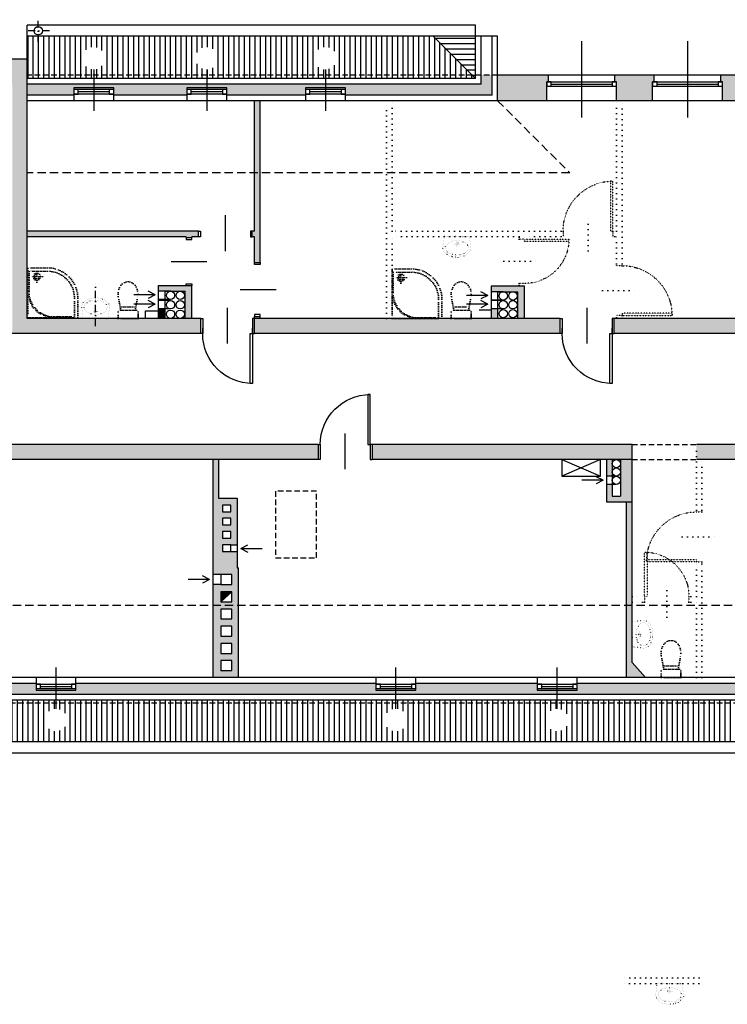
# Model space of a CAD drawing. Header units: millimetres. Extents: x 215282 to 249074, y 9058 to 27069.
# Tile 2 of 51: x 216612 to 217888, y 23938 to 25713. Entities that reach past the tile are written whole.
import ezdxf

# ---------------------------------------------------------------- set-up
doc = ezdxf.new("R2010")
doc.units = ezdxf.units.MM
for name, pattern in [('DASHDOT', [25.4, 12.7, -6.35, 0, -6.35]), ('DASHED', [0.75, 0.5, -0.25]), ('KROPKA2', [3.175, 0, -3.175])]:
    doc.linetypes.add(name, pattern=pattern)
for name, color, linetype in [('A_inwentaryzacja', 8, 'Continuous'), ('A_INWENTARYZACJA_KRESKI', 9, 'Continuous'), ('A_WYBURZENIA', 30, 'KROPKA2')]:
    doc.layers.add(name, color=color, linetype=linetype)

# ---------------------------------------------------------------- blocks, each defined once
blk = doc.blocks.new('*U8')
for p, q in [((0, 0), (0, 100)), ((900, 0), (900, 100))]:
    blk.add_line(p, q)
blk.add_lwpolyline([(0, 0), (0, -900), (43.75, -900), (43.75, 0)], close=True)
blk.add_arc((0, 0), 900, 270, 0)
blk = doc.blocks.new('*U10')
for p, q in [((0, 0), (0, -100)), ((-800, 0), (-800, -100))]:
    blk.add_line(p, q)
blk.add_lwpolyline([(0, 0), (0, 800), (-43.75, 800), (-43.75, 0)], close=True)
blk.add_arc((0, 0), 800, 90, 180)
blk = doc.blocks.new('WC')
for p, q in [((18, 0), (-18, 0)), ((-18, 0), (-18, -12)), ((18, 0), (18, -12)), ((18, -12), (18, 0)), ((-13, -15), (-17.7, -40.2)), ((15, -15), (-15, -15)), ((13, -15), (17.7, -40.3)), ((-14.3, -21.3), (14.1, -21.3))]:
    blk.add_line(p, q)
for points in [[(-17.7, -40.2, 0.033868), (-18, -44.1, 0.078837), (-16.5, -53.1, 0.088067), (-12.7, -60.3, 0.105301), (-6.6, -65.4, 0.121868), (0, -67)], [(0, -67, 0.121868), (6.6, -65.4, 0.105301), (12.7, -60.3, 0.088067), (16.5, -53.1, 0.078837), (18, -44.1, 0.032912), (17.7, -40.3, 0.032912)]]:
    blk.add_lwpolyline(points, format="xyb")
for centre, start, end in [((-15, -12), 180, 270), ((15, -12), 270, 0)]:
    blk.add_arc(centre, 3, start, end)
blk = doc.blocks.new('UMYW1')
for p, q in [((-30.2, -24.4), (-27, 0)), ((0, 0), (-27, 0)), ((27, 0), (-27, 0)), ((0, 0), (27, 0)), ((30.1, -24.4), (27, 0)), ((-5.7, -16.5), (5.7, -16.5)), ((0, -10.8), (0, -22.2))]:
    blk.add_line(p, q)
blk.add_lwpolyline([(0, -40, 0.063362), (10, -38.7, 0.076422), (17.6, -35.4, 0.107134), (23.3, -29.9, 0.147477), (24.9, -24.4, 0.147477), (23.3, -18.9, 0.107134), (17.6, -13.4, 0.076422), (10, -10.1, 0.063362), (0, -8.8, 0.063362), (-10, -10.1, 0.076422), (-17.7, -13.4, 0.107134), (-23.3, -18.9, 0.147477), (-25, -24.4, 0.147477), (-23.3, -29.9, 0.107134), (-17.7, -35.4, 0.076422), (-10, -38.7, 0.063362)], format="xyb", close=True)
for points in [[(-30.2, -24.4, 0.137171), (-28.1, -31.8, 0.107011), (-21.3, -39, 0.081043), (-12, -43.3, 0.069017), (0, -45, 0.069017)], [(0, -45, 0.069017), (12, -43.3, 0.081043), (21.3, -39, 0.107011), (28.1, -31.8, 0.137171), (30.1, -24.4, 0.137171)]]:
    blk.add_lwpolyline(points, format="xyb")
blk.add_circle((0, -16.5), 3.39)
blk = doc.blocks.new('strzałka')
for q in [(-41.8, -15.4), (-15.7, -8.9), (-15.7, -21.9)]:
    blk.add_line((-3, -15.4), q)
blk = doc.blocks.new('*U7')
for p, q in [((0, 0), (0, -100)), ((900, 0), (900, -100))]:
    blk.add_line(p, q)
blk.add_lwpolyline([(0, 0), (0, 900), (43.75, 900), (43.75, 0)], close=True)
blk.add_arc((0, 0), 900, 0, 90)
blk = doc.blocks.new('*U15')
for p, q in [((0, 0), (0, 100)), ((900, 0), (900, 100))]:
    blk.add_line(p, q)
blk.add_lwpolyline([(0, 0), (0, -900), (43.75, -900), (43.75, 0)], close=True)
blk.add_arc((0, 0), 900, 270, 0)
blk = doc.blocks.new('brodzik_nar_1')
for p, q in [((82, -2), (41, -2)), ((63, -16), (83, -16)), ((73, -26), (73, -6)), ((83, -35), (83, -3)), ((1, -42), (1, -83)), ((2, -84), (34, -84))]:
    blk.add_line(p, q)
blk.add_lwpolyline([(88, 0), (0, 0, 0.414214), (-1, -1), (-1, -89, 0.414214), (0, -90), (34, -90, 0.414214), (89, -35), (89, -1, 0.414214)], format="xyb", close=True)
for radius in [6.5, 4.5]:
    blk.add_circle((73, -16), radius)
for centre, radius, start, end in [((41, -42), 40, 90, 180), ((46.6, -47.6), 46, 97.0277, 172.9723), ((82, -3), 1, 0, 90), ((34, -35), 49, 270, 0), ((2, -83), 1, 180, 270)]:
    blk.add_arc(centre, radius, start, end)
blk = doc.blocks.new('*U16')
for p, q in [((0, 0), (0, -100)), ((900, 0), (900, -100))]:
    blk.add_line(p, q)
blk.add_lwpolyline([(0, 0), (0, 900), (43.75, 900), (43.75, 0)], close=True)
blk.add_arc((0, 0), 900, 0, 90)

msp = doc.modelspace()

# ---------------------------------------------------------------- hatches: boundary and pattern name
at = {"layer": 'A_inwentaryzacja', "ltscale": 3}
h = msp.add_hatch(dxfattribs=at)
h.set_pattern_fill('ANSI31', color=256, scale=3, angle=45)
h.paths.add_polyline_path([(217183.8, 25643.4, -0.4142136), (217163.52, 25623.12), (217163.52, 25612.87), (217428.02, 25612.87), (217358.02, 25682.87), (216625.52, 25682.87), (216625.52, 25612.87), (216745.52, 25612.87), (216745.52, 25623.12, -0.4142136), (216725.23, 25643.4, -1), (216765.8, 25643.4, -0.4142136), (216745.52, 25623.12), (216745.52, 25612.87), (216949.52, 25612.87), (216949.52, 25623.12, -0.4142136), (216929.23, 25643.4, -1), (216969.8, 25643.4, -0.4142136), (216949.52, 25623.12), (216949.52, 25612.87), (217163.52, 25612.87), (217163.52, 25623.12, -0.4142136), (217143.23, 25643.4, -1)])
h.paths.add_polyline_path([(217163.52, 25612.87), (216949.52, 25612.87), (216949.52, 25606.87), (217163.52, 25606.87)])
h.paths.add_polyline_path([(216949.52, 25612.87), (216745.52, 25612.87), (216745.52, 25606.87), (216949.52, 25606.87)])
h.paths.add_polyline_path([(217428.02, 25612.87), (217163.52, 25612.87), (217163.52, 25606.87), (217434.02, 25606.87)])
h.paths.add_polyline_path([(216745.52, 25612.87), (216625.52, 25612.87), (216625.52, 25606.87), (216745.52, 25606.87)])
h = msp.add_hatch(dxfattribs=at)
h.set_pattern_fill('ANSI31', color=256, scale=3, angle=135)
h.paths.add_polyline_path([(217434.02, 25682.87), (217358.02, 25682.87), (217428.02, 25612.87), (217434.02, 25612.87)])
h.paths.add_polyline_path([(217434.02, 25612.87), (217428.02, 25612.87), (217434.02, 25606.87)])
h = msp.add_hatch(color=256, dxfattribs=at)
h.dxf.hatch_style = 1
h.paths.add_polyline_path([(216994.52, 24681.37), (216974.52, 24681.37), (216974.52, 24663.37)])
h = msp.add_hatch(dxfattribs=at)
h.set_pattern_fill('ANSI31', color=256, scale=3, angle=45)
h.paths.add_polyline_path([(215757.23, 24450.34, -0.4142136), (215777.52, 24470.62), (215777.52, 24480.87), (215570.52, 24480.87), (215570.52, 24470.62, -0.4142136), (215590.8, 24450.34, -1), (215550.23, 24450.34, -0.4142136), (215570.52, 24470.62), (215570.52, 24480.87), (215371.52, 24480.87), (215301.52, 24410.87), (218393.52, 24410.87), (218463.52, 24480.87), (218184.52, 24480.87), (218184.52, 24470.62, -0.4142136), (218204.8, 24450.34, -1), (218164.23, 24450.34, -0.4142136), (218184.52, 24470.62), (218184.52, 24480.87), (217986.52, 24480.87), (217986.52, 24470.62, -0.4142136), (218006.8, 24450.34, -1), (217966.23, 24450.34, -0.4142136), (217986.52, 24470.62), (217986.52, 24480.87), (217581.52, 24480.87), (217581.52, 24470.62, -0.4142136), (217601.8, 24450.34, -1), (217561.23, 24450.34, -0.4142136), (217581.52, 24470.62), (217581.52, 24480.87), (217290.52, 24480.87), (217290.52, 24470.62, -0.4142136), (217310.8, 24450.34, -1), (217270.23, 24450.34, -0.4142136), (217290.52, 24470.62), (217290.52, 24480.87), (216677.52, 24480.87), (216677.52, 24470.62, -0.4142136), (216697.8, 24450.34, -1), (216657.23, 24450.34, -0.4142136), (216677.52, 24470.62), (216677.52, 24480.87), (216377.52, 24480.87), (216377.52, 24470.62, -0.4142136), (216397.8, 24450.34, -1), (216357.23, 24450.34, -0.4142136), (216377.52, 24470.62), (216377.52, 24480.87), (216079.52, 24480.87), (216079.52, 24470.62, -0.4142136), (216099.8, 24450.34, -1), (216059.23, 24450.34, -0.4142136), (216079.52, 24470.62), (216079.52, 24480.87), (215777.52, 24480.87), (215777.52, 24470.62, -0.4142136), (215797.8, 24450.34, -1)])
h.paths.add_polyline_path([(215570.52, 24486.87), (215377.52, 24486.87), (215371.52, 24480.87), (215570.52, 24480.87)])
h.paths.add_polyline_path([(215777.52, 24486.87), (215570.52, 24486.87), (215570.52, 24480.87), (215777.52, 24480.87)])
h.paths.add_polyline_path([(216079.52, 24486.87), (215777.52, 24486.87), (215777.52, 24480.87), (216079.52, 24480.87)])
h.paths.add_polyline_path([(216377.52, 24486.87), (216079.52, 24486.87), (216079.52, 24480.87), (216377.52, 24480.87)])
h.paths.add_polyline_path([(216677.52, 24486.87), (216377.52, 24486.87), (216377.52, 24480.87), (216677.52, 24480.87)])
h.paths.add_polyline_path([(217290.52, 24486.87), (216677.52, 24486.87), (216677.52, 24480.87), (217290.52, 24480.87)])
h.paths.add_polyline_path([(217581.52, 24486.87), (217290.52, 24486.87), (217290.52, 24480.87), (217581.52, 24480.87)])
h.paths.add_polyline_path([(217986.52, 24486.87), (217581.52, 24486.87), (217581.52, 24480.87), (217986.52, 24480.87)])
h.paths.add_polyline_path([(218184.52, 24486.87), (217986.52, 24486.87), (217986.52, 24480.87), (218184.52, 24480.87)])
h.paths.add_polyline_path([(218469.52, 24486.87), (218184.52, 24486.87), (218184.52, 24480.87), (218463.52, 24480.87)])
at = {"layer": 'A_INWENTARYZACJA_KRESKI', "ltscale": 3}
h = msp.add_hatch(color=256, dxfattribs=at)
h.dxf.hatch_style = 1
h.paths.add_polyline_path([(216938.52, 25173.87), (216874.52, 25173.87), (216625.52, 25173.87), (216625.52, 25641.87), (216519.02, 25641.87), (216519.02, 25629.87), (216522.02, 25629.87), (216522.02, 25621.87), (216522.02, 25595.87), (216598.52, 25595.87), (216598.52, 25146.87), (216938.52, 25146.87)])
h = msp.add_hatch(color=256, dxfattribs=at)
h.dxf.hatch_style = 1
h.paths.add_polyline_path([(216745.52, 25596.87), (216625.52, 25596.87), (216625.52, 25576.87), (216709.52, 25576.87), (216709.52, 25589.87), (216745.52, 25589.87)])
h.paths.add_polyline_path([(216913.52, 25589.87), (216949.52, 25589.87), (216949.52, 25596.87), (216745.52, 25596.87), (216745.52, 25589.87), (216781.52, 25589.87), (216781.52, 25576.87), (216913.52, 25576.87)])
h.paths.add_polyline_path([(217127.52, 25589.87), (217163.52, 25589.87), (217163.52, 25596.87), (216949.52, 25596.87), (216949.52, 25589.87), (216985.52, 25589.87), (216985.52, 25576.87), (217127.52, 25576.87)])
h.paths.add_polyline_path([(217464.02, 25612.87), (217444.02, 25612.87), (217444.02, 25596.87), (217163.52, 25596.87), (217163.52, 25589.87), (217199.52, 25589.87), (217199.52, 25576.87), (217464.02, 25576.87)])
h = msp.add_hatch(color=256, dxfattribs=at)
h.dxf.hatch_style = 1
h.paths.add_polyline_path([(217562.52, 25600.87), (217565.52, 25600.87), (217565.52, 25612.87), (217474.02, 25612.87), (217474.02, 25566.87), (217562.52, 25566.87)])
h = msp.add_hatch(color=256, dxfattribs=at)
h.dxf.hatch_style = 1
h.paths.add_polyline_path([(217753.52, 25600.87), (217756.52, 25600.87), (217756.52, 25612.87), (217685.52, 25612.87), (217685.52, 25600.87), (217688.52, 25600.87), (217688.52, 25592.87), (217688.52, 25566.87), (217753.52, 25566.87)])
h = msp.add_hatch(color=256, dxfattribs=at)
h.dxf.hatch_style = 1
h.paths.add_polyline_path([(217944.52, 25600.87), (217947.52, 25600.87), (217947.52, 25612.87), (217876.52, 25612.87), (217876.52, 25600.87), (217879.52, 25600.87), (217879.52, 25592.87), (217879.52, 25566.87), (217944.52, 25566.87)])
h = msp.add_hatch(color=256, dxfattribs=at)
h.dxf.hatch_style = 1
h.paths.add_polyline_path([(217045.52, 25436.87), (217035.52, 25436.87), (217035.52, 25331.37), (217031.52, 25331.37), (217031.52, 25321.37), (217035.52, 25321.37), (217035.52, 25274.87), (217045.52, 25274.87)])
h.paths.add_polyline_path([(217045.52, 25566.87), (217035.52, 25566.87), (217035.52, 25436.87), (217045.52, 25436.87)])
h = msp.add_hatch(color=256, dxfattribs=at)
h.dxf.hatch_style = 1
h.paths.add_polyline_path([(216934.52, 25331.37), (216625.52, 25331.37), (216625.52, 25321.37), (216912.52, 25321.37), (216912.52, 25320.37), (216922.52, 25320.37), (216922.52, 25321.37), (216934.52, 25321.37)])
h = msp.add_hatch(color=256, dxfattribs=at)
h.dxf.hatch_style = 1
h.paths.add_polyline_path([(216922.52, 25233.37), (216862.52, 25233.37), (216862.52, 25223.37), (216883.63, 25223.37, -0.0257446), (216884.4, 25223.37), (216901.13, 25223.37, -0.0257446), (216901.9, 25223.37), (216910.52, 25223.37), (216910.52, 25173.87), (216922.52, 25173.87)])
h = msp.add_hatch(color=256, dxfattribs=at)
h.dxf.hatch_style = 1
h.paths.add_polyline_path([(217522.52, 25232.37), (217474.02, 25232.37), (217462.52, 25232.37), (217462.52, 25222.37), (217483.63, 25222.37, -0.0257446), (217484.4, 25222.37), (217501.13, 25222.37, -0.0257446), (217501.9, 25222.37), (217510.52, 25222.37), (217510.52, 25173.87), (217522.52, 25173.87)])
h.paths.add_polyline_path([(217474.52, 25191.38), (217462.52, 25191.38), (217462.52, 25173.87), (217474.52, 25173.87)], flags=17)
h = msp.add_hatch(color=256, dxfattribs=at)
h.dxf.hatch_style = 1
h.paths.add_polyline_path([(216874.52, 25191.38), (216862.52, 25191.38), (216862.52, 25173.87), (216874.52, 25173.87)])
h = msp.add_hatch(color=256, dxfattribs=at)
h.dxf.hatch_style = 1
h.paths.add_polyline_path([(217587.02, 25173.87), (217462.52, 25173.87), (217035.52, 25173.87), (217035.52, 25146.87), (217587.02, 25146.87)])
h = msp.add_hatch(color=256, dxfattribs=at)
h.dxf.hatch_style = 1
h.paths.add_polyline_path([(218230.02, 25173.87), (218062.52, 25173.87), (217935.52, 25173.87), (217684.02, 25173.87), (217684.02, 25146.87), (218230.02, 25146.87)])
h = msp.add_hatch(color=256, dxfattribs=at)
h.dxf.hatch_style = 1
h.paths.add_polyline_path([(217150.52, 24946.87), (216557.02, 24946.87), (216557.02, 24936.87), (216557.02, 24919.87), (216560.52, 24919.87), (216970.52, 24919.87), (217150.52, 24919.87)])
h = msp.add_hatch(color=256, dxfattribs=at)
h.dxf.hatch_style = 1
h.paths.add_polyline_path([(217716.52, 24946.87), (217247.52, 24946.87), (217247.52, 24919.87), (217716.52, 24919.87)])
h = msp.add_hatch(color=256, dxfattribs=at)
h.dxf.hatch_style = 1
h.paths.add_polyline_path([(218758.52, 24946.87), (217832.52, 24946.87), (217832.52, 24919.87), (218353.52, 24919.87), (218758.52, 24919.87)])
h = msp.add_hatch(color=256, dxfattribs=at)
h.dxf.hatch_style = 1
h.paths.add_polyline_path([(217004.52, 24753.87), (216992.52, 24753.87), (216977.52, 24753.87), (216977.52, 24765.87), (216992.52, 24765.87), (217004.52, 24765.87), (217004.52, 24850.37), (216970.52, 24850.37), (216970.52, 24919.87), (216960.52, 24919.87), (216960.52, 24712.37), (216974.52, 24712.37), (216994.52, 24712.37), (216994.52, 24694.37), (216974.52, 24694.37), (216960.52, 24694.37), (216960.52, 24656.87), (217006.52, 24656.87), (217006.52, 24724.37), (217004.52, 24724.37)])
h.paths.add_polyline_path([(216977.52, 24777.87), (216977.52, 24789.87), (216992.52, 24789.87), (216992.52, 24777.87)], flags=16)
h.paths.add_polyline_path([(216994.52, 24681.37), (216994.52, 24663.37), (216974.52, 24663.37), (216974.52, 24681.37)], flags=16)
h.paths.add_polyline_path([(216977.52, 24801.87), (216977.52, 24813.87), (216992.52, 24813.87), (216992.52, 24801.87)], flags=16)
h.paths.add_polyline_path([(216977.52, 24825.87), (216977.52, 24837.87), (216992.52, 24837.87), (216992.52, 24825.87)], flags=16)
h.paths.add_polyline_path([(217006.52, 24656.87), (216960.52, 24656.87), (216960.52, 24526.87), (217006.52, 24526.87)])
h.paths.add_polyline_path([(216974.52, 24632.37), (216974.52, 24650.37), (216994.52, 24650.37), (216994.52, 24632.37)], flags=16)
h.paths.add_polyline_path([(216974.52, 24619.37), (216994.52, 24619.37), (216994.52, 24601.37), (216974.52, 24601.37)], flags=16)
h.paths.add_polyline_path([(216974.52, 24588.37), (216994.52, 24588.37), (216994.52, 24570.37), (216974.52, 24570.37)], flags=16)
h.paths.add_polyline_path([(216974.52, 24557.37), (216994.52, 24557.37), (216994.52, 24539.37), (216974.52, 24539.37)], flags=16)
h = msp.add_hatch(color=256, dxfattribs=at)
h.dxf.hatch_style = 1
h.paths.add_polyline_path([(217716.52, 24919.87), (217695.52, 24919.87), (217695.52, 24853.87), (217680.52, 24853.87), (217680.52, 24874.87), (217670.52, 24874.87), (217670.52, 24843.87), (217716.52, 24843.87)])
h.paths.add_polyline_path([(217680.52, 24919.87), (217670.52, 24919.87), (217670.52, 24889.87), (217680.52, 24889.87)], flags=17)
h = msp.add_hatch(color=256, dxfattribs=at)
h.dxf.hatch_style = 1
h.paths.add_polyline_path([(217716.52, 24656.87), (217706.52, 24656.87), (217706.52, 24526.87), (217740.52, 24526.87), (217716.52, 24553.87)])
h.paths.add_polyline_path([(217716.52, 24843.87), (217706.52, 24843.87), (217706.52, 24656.87), (217716.52, 24656.87)])
h = msp.add_hatch(color=256, dxfattribs=at)
h.dxf.hatch_style = 1
h.paths.add_polyline_path([(215534.52, 24516.87), (215407.52, 24516.87), (215387.52, 24496.87), (215570.52, 24496.87), (215570.52, 24503.87), (215534.52, 24503.87)])
h.paths.add_polyline_path([(215777.52, 24503.87), (215741.52, 24503.87), (215741.52, 24516.87), (215606.52, 24516.87), (215606.52, 24503.87), (215570.52, 24503.87), (215570.52, 24496.87), (215777.52, 24496.87)])
h.paths.add_polyline_path([(216079.52, 24503.87), (216043.52, 24503.87), (216043.52, 24516.87), (215813.52, 24516.87), (215813.52, 24503.87), (215777.52, 24503.87), (215777.52, 24496.87), (216079.52, 24496.87)])
h.paths.add_polyline_path([(216341.52, 24516.87), (216115.52, 24516.87), (216115.52, 24503.87), (216079.52, 24503.87), (216079.52, 24496.87), (216377.52, 24496.87), (216377.52, 24503.87), (216341.52, 24503.87)])
h.paths.add_polyline_path([(216641.52, 24516.87), (216413.52, 24516.87), (216413.52, 24503.87), (216377.52, 24503.87), (216377.52, 24496.87), (216677.52, 24496.87), (216677.52, 24503.87), (216641.52, 24503.87)])
h = msp.add_hatch(color=256, dxfattribs=at)
h.dxf.hatch_style = 1
h.paths.add_polyline_path([(217254.52, 24516.87), (216713.52, 24516.87), (216713.52, 24503.87), (216677.52, 24503.87), (216677.52, 24496.87), (217290.52, 24496.87), (217290.52, 24503.87), (217254.52, 24503.87)])
h.paths.add_polyline_path([(217545.52, 24516.87), (217326.52, 24516.87), (217326.52, 24503.87), (217290.52, 24503.87), (217290.52, 24496.87), (217581.52, 24496.87), (217581.52, 24503.87), (217545.52, 24503.87)])
h.paths.add_polyline_path([(217950.52, 24516.87), (217617.52, 24516.87), (217617.52, 24503.87), (217581.52, 24503.87), (217581.52, 24496.87), (217986.52, 24496.87), (217986.52, 24503.87), (217950.52, 24503.87)])
h.paths.add_polyline_path([(218148.52, 24516.87), (218022.52, 24516.87), (218022.52, 24503.87), (217986.52, 24503.87), (217986.52, 24496.87), (218184.52, 24496.87), (218184.52, 24503.87), (218148.52, 24503.87)])
h.paths.add_polyline_path([(218499.52, 24516.87), (218220.52, 24516.87), (218220.52, 24503.87), (218184.52, 24503.87), (218184.52, 24496.87), (218479.52, 24496.87), (218479.52, 24480.87), (218499.52, 24480.87)])

# ---------------------------------------------------------------- linework, layer by layer
at = {"layer": 'A_inwentaryzacja', "linetype": 'DASHDOT'}
for p, q in [((216645.52, 25672.87), (216645.52, 25712.87)), ((216665.52, 25692.87), (216625.52, 25692.87))]:
    msp.add_line(p, q, dxfattribs=at)
at = {"layer": 'A_inwentaryzacja', "ltscale": 3}
for p, q in [((217434.02, 25702.87), (216625.52, 25702.87)), ((216625.52, 25173.87), (216625.52, 25702.87)), ((217434.02, 25606.87), (217434.02, 25702.87)), ((217474.02, 25682.87), (216625.52, 25682.87)), ((217358.02, 25682.87), (217434.02, 25606.87)), ((217444.02, 25596.87), (217444.02, 25682.87)), ((217464.02, 25576.87), (217464.02, 25682.87)), ((217474.02, 25566.87), (217474.02, 25682.87)), ((217625.52, 25674.44), (217625.52, 25536.34)), ((217816.52, 25674.44), (217816.52, 25536.34)), ((216625.52, 25641.87), (216283.52, 25641.87)), ((216745.52, 25623.12), (216745.52, 25548.82)), ((216949.52, 25623.12), (216949.52, 25548.82)), ((217163.52, 25623.12), (217163.52, 25548.82)), ((217434.02, 25606.87), (216625.52, 25606.87)), ((218159.02, 25612.87), (217474.02, 25612.87)), ((217562.52, 25566.87), (217562.52, 25600.87)), ((217562.52, 25600.87), (217688.52, 25600.87)), ((217565.52, 25600.87), (217565.52, 25612.87)), ((217685.52, 25600.87), (217685.52, 25612.87)), ((217688.52, 25566.87), (217688.52, 25600.87)), ((217753.52, 25566.87), (217753.52, 25600.87)), ((217753.52, 25600.87), (217879.52, 25600.87)), ((217756.52, 25600.87), (217756.52, 25612.87)), ((217876.52, 25600.87), (217876.52, 25612.87)), ((217879.52, 25566.87), (217879.52, 25600.87)), ((217444.02, 25596.87), (216625.52, 25596.87)), ((216781.52, 25589.87), (216709.52, 25589.87)), ((216709.52, 25589.87), (216709.52, 25566.87)), ((216781.52, 25586.87), (216709.52, 25586.87)), ((216773.52, 25582.87), (216717.52, 25582.87)), ((216781.52, 25566.87), (216781.52, 25589.87)), ((216985.52, 25589.87), (216913.52, 25589.87)), ((216913.52, 25589.87), (216913.52, 25566.87)), ((216985.52, 25586.87), (216913.52, 25586.87)), ((216977.52, 25582.87), (216921.52, 25582.87)), ((216985.52, 25566.87), (216985.52, 25589.87)), ((217199.52, 25589.87), (217127.52, 25589.87)), ((217127.52, 25589.87), (217127.52, 25566.87)), ((217199.52, 25586.87), (217127.52, 25586.87)), ((217191.52, 25582.87), (217135.52, 25582.87)), ((217199.52, 25566.87), (217199.52, 25589.87)), ((217562.52, 25592.87), (217688.52, 25592.87)), ((217570.52, 25596.87), (217680.52, 25596.87)), ((217753.52, 25592.87), (217879.52, 25592.87)), ((217761.52, 25596.87), (217871.52, 25596.87)), ((216709.52, 25576.87), (216625.52, 25576.87)), ((216709.52, 25576.87), (216625.52, 25576.87)), ((218933.52, 25566.87), (216625.52, 25566.87)), ((216781.52, 25578.87), (216709.52, 25578.87)), ((216913.52, 25576.87), (216781.52, 25576.87)), ((216913.52, 25576.87), (216781.52, 25576.87)), ((216985.52, 25578.87), (216913.52, 25578.87)), ((217127.52, 25576.87), (216985.52, 25576.87)), ((217127.52, 25576.87), (216985.52, 25576.87)), ((217035.52, 25331.37), (217035.52, 25566.87)), ((217045.52, 25274.87), (217045.52, 25566.87)), ((217199.52, 25578.87), (217127.52, 25578.87)), ((217464.02, 25576.87), (217199.52, 25576.87)), ((217464.02, 25576.87), (217199.52, 25576.87)), ((216983.02, 25295.74), (216983.02, 25360.17)), ((216934.52, 25331.37), (216625.52, 25331.37)), ((216912.52, 25321.37), (216625.52, 25321.37)), ((216912.52, 25320.37), (216912.52, 25321.37)), ((216912.52, 25320.37), (216922.52, 25320.37)), ((216934.52, 25321.37), (216922.52, 25321.37)), ((216922.52, 25320.37), (216922.52, 25321.37)), ((216934.52, 25321.37), (216934.52, 25331.37)), ((217035.52, 25331.37), (217031.52, 25331.37)), ((217031.52, 25321.37), (217031.52, 25331.37)), ((217035.52, 25321.37), (217031.52, 25321.37)), ((217035.52, 25274.87), (217035.52, 25321.37)), ((216885.3, 25276.87), (216949.73, 25276.87)), ((217035.52, 25274.87), (217045.52, 25274.87)), ((216862.52, 25173.87), (216862.52, 25233.37)), ((216862.52, 25233.37), (216922.52, 25233.37)), ((216922.52, 25173.87), (216922.52, 25233.37)), ((217009.89, 25226.37), (217074.31, 25226.37)), ((217522.52, 25232.37), (217462.52, 25232.37)), ((217462.52, 25232.37), (217462.52, 25173.87)), ((217522.52, 25173.87), (217522.52, 25232.37)), ((216884.4, 25223.37), (216862.52, 25223.37)), ((216884.02, 25208.38), (216862.52, 25208.38)), ((216874.52, 25223.37), (216910.52, 25223.37)), ((216874.52, 25173.87), (216874.52, 25223.37)), ((216910.52, 25173.87), (216910.52, 25223.37)), ((217484.4, 25222.37), (217462.52, 25222.37)), ((217474.52, 25173.87), (217474.52, 25222.37)), ((217474.52, 25222.37), (217510.52, 25222.37)), ((217510.52, 25173.87), (217510.52, 25222.37)), ((216884.02, 25206.38), (216862.52, 25206.38)), ((216884.02, 25191.38), (216862.52, 25191.38)), ((216987.02, 25129.22), (216987.02, 25193.65)), ((217484.02, 25207.38), (217462.52, 25207.38)), ((217484.02, 25206.38), (217462.52, 25206.38)), ((217484.02, 25191.38), (217462.52, 25191.38)), ((217635.52, 25129.22), (217635.52, 25193.65)), ((216874.52, 25173.87), (216625.52, 25173.87)), ((216839.02, 25173.87), (216839.02, 25187.87)), ((216839.02, 25187.87), (216862.52, 25187.87)), ((216938.52, 25173.87), (216874.52, 25173.87)), ((216938.52, 25173.87), (216922.52, 25173.87)), ((216938.52, 25146.87), (216938.52, 25173.87)), ((217035.52, 25146.87), (217035.52, 25177.87)), ((217035.52, 25177.87), (217045.52, 25177.87)), ((217462.52, 25173.87), (217035.52, 25173.87)), ((217045.52, 25173.87), (217045.52, 25177.87)), ((217462.52, 25188.87), (217440.52, 25188.87)), ((217587.02, 25173.87), (217462.52, 25173.87)), ((217510.52, 25173.87), (217474.52, 25173.87)), ((217587.02, 25146.87), (217587.02, 25173.87)), ((217684.02, 25146.87), (217684.02, 25173.87)), ((217935.52, 25173.87), (217684.02, 25173.87)), ((216938.52, 25146.87), (216598.52, 25146.87)), ((217587.02, 25146.87), (217035.52, 25146.87)), ((218230.02, 25146.87), (217684.02, 25146.87)), ((217199.02, 24902.22), (217199.02, 24966.65)), ((217150.52, 24946.87), (216553.52, 24946.87)), ((217150.52, 24946.87), (217150.52, 24919.87)), ((217716.52, 24946.87), (217247.52, 24946.87)), ((217247.52, 24946.87), (217247.52, 24919.87)), ((217247.52, 24946.87), (217247.52, 24919.87)), ((217716.52, 24553.87), (217716.52, 24946.87)), ((218758.52, 24946.87), (217832.52, 24946.87)), ((216970.52, 24919.87), (216553.52, 24919.87)), ((216960.52, 24919.87), (216960.52, 24526.87)), ((217150.52, 24919.87), (216970.52, 24919.87)), ((216970.52, 24919.87), (216970.52, 24850.37)), ((217716.52, 24919.87), (217247.52, 24919.87)), ((217589.61, 24919.87), (217659.61, 24889.87)), ((217659.61, 24919.87), (217589.61, 24889.87)), ((217670.52, 24919.87), (217670.52, 24843.87)), ((217695.52, 24919.87), (217680.52, 24919.87)), ((217680.52, 24919.87), (217680.52, 24853.87)), ((217695.52, 24919.87), (217695.52, 24853.87)), ((218353.52, 24919.87), (217832.52, 24919.87)), ((217688.02, 24889.87), (217670.52, 24889.87)), ((217688.02, 24874.87), (217670.52, 24874.87)), ((217680.52, 24853.87), (217695.52, 24853.87)), ((216970.52, 24850.37), (217004.52, 24850.37)), ((217004.52, 24850.37), (217004.52, 24724.37)), ((217670.52, 24843.87), (217716.52, 24843.87)), ((217706.52, 24526.87), (217706.52, 24843.87)), ((216992.52, 24765.87), (217004.52, 24765.87)), ((216992.52, 24753.87), (217004.52, 24753.87)), ((216974.52, 24712.37), (216960.52, 24712.37)), ((217004.52, 24724.37), (217006.52, 24724.37)), ((217006.52, 24526.87), (217006.52, 24724.37)), ((216974.52, 24694.37), (216960.52, 24694.37)), ((216974.52, 24663.37), (216994.52, 24681.37)), ((217740.52, 24526.87), (217716.52, 24553.87)), ((216677.52, 24470.62), (216677.52, 24544.92)), ((217290.52, 24470.62), (217290.52, 24544.92)), ((217581.52, 24470.62), (217581.52, 24544.92)), ((220155.52, 24526.87), (215417.52, 24526.87)), ((216413.52, 24516.87), (216641.52, 24516.87)), ((216641.52, 24526.87), (216641.52, 24503.87)), ((216713.52, 24503.87), (216713.52, 24526.87)), ((216713.52, 24516.87), (217254.52, 24516.87)), ((217254.52, 24526.87), (217254.52, 24503.87)), ((217326.52, 24503.87), (217326.52, 24526.87)), ((217326.52, 24516.87), (217545.52, 24516.87)), ((217545.52, 24526.87), (217545.52, 24503.87)), ((217617.52, 24503.87), (217617.52, 24526.87)), ((217617.52, 24516.87), (217950.52, 24516.87)), ((216641.52, 24514.87), (216713.52, 24514.87)), ((216641.52, 24506.87), (216713.52, 24506.87)), ((216641.52, 24503.87), (216713.52, 24503.87)), ((216649.52, 24510.87), (216705.52, 24510.87)), ((217254.52, 24514.87), (217326.52, 24514.87)), ((217254.52, 24506.87), (217326.52, 24506.87)), ((217254.52, 24503.87), (217326.52, 24503.87)), ((217262.52, 24510.87), (217318.52, 24510.87)), ((217545.52, 24514.87), (217617.52, 24514.87)), ((217545.52, 24506.87), (217617.52, 24506.87)), ((217545.52, 24503.87), (217617.52, 24503.87)), ((217553.52, 24510.87), (217609.52, 24510.87)), ((215377.52, 24486.87), (218469.52, 24486.87)), ((215387.52, 24496.87), (218479.52, 24496.87)), ((218509.52, 24410.87), (215301.52, 24410.87)), ((215281.52, 24390.87), (218469.52, 24390.87))]:
    msp.add_line(p, q, dxfattribs=at)
at = {"layer": 'A_inwentaryzacja', "linetype": 'DASHED', "ltscale": 20}
for p, q in [((217474.02, 25612.87), (216625.52, 25612.87)), ((217716.52, 24946.87), (217832.52, 24946.87)), ((217716.52, 24919.87), (217832.52, 24919.87)), ((218509.52, 24480.87), (215371.52, 24480.87))]:
    msp.add_line(p, q, dxfattribs=at)
at = {"layer": 'A_inwentaryzacja', "linetype": 'DASHED', "ltscale": 30}
for p, q in [((217474.02, 25566.87), (217604.02, 25436.87)), ((217604.02, 25436.87), (216625.52, 25436.87)), ((218639.52, 24656.87), (215547.52, 24656.87))]:
    msp.add_line(p, q, dxfattribs=at)
at = {"layer": 'A_inwentaryzacja', "ltscale": 3}
for points in [[(217562.52, 25592.87), (217570.52, 25592.87), (217570.52, 25600.87), (217562.52, 25600.87)], [(217680.52, 25592.87), (217688.52, 25592.87), (217688.52, 25600.87), (217680.52, 25600.87)], [(217753.52, 25592.87), (217761.52, 25592.87), (217761.52, 25600.87), (217753.52, 25600.87)], [(217871.52, 25592.87), (217879.52, 25592.87), (217879.52, 25600.87), (217871.52, 25600.87)], [(216709.52, 25578.87), (216717.52, 25578.87), (216717.52, 25586.87), (216709.52, 25586.87)], [(216773.52, 25578.87), (216781.52, 25578.87), (216781.52, 25586.87), (216773.52, 25586.87)], [(216913.52, 25578.87), (216921.52, 25578.87), (216921.52, 25586.87), (216913.52, 25586.87)], [(216977.52, 25578.87), (216985.52, 25578.87), (216985.52, 25586.87), (216977.52, 25586.87)], [(217127.52, 25578.87), (217135.52, 25578.87), (217135.52, 25586.87), (217127.52, 25586.87)], [(217191.52, 25578.87), (217199.52, 25578.87), (217199.52, 25586.87), (217191.52, 25586.87)], [(217659.61, 24889.87), (217659.61, 24919.87), (217589.61, 24919.87), (217589.61, 24889.87)], [(216992.52, 24825.87), (216992.52, 24837.87), (216977.52, 24837.87), (216977.52, 24825.87)], [(216992.52, 24801.87), (216992.52, 24813.87), (216977.52, 24813.87), (216977.52, 24801.87)], [(216992.52, 24777.87), (216992.52, 24789.87), (216977.52, 24789.87), (216977.52, 24777.87)], [(216992.52, 24753.87), (216992.52, 24765.87), (216977.52, 24765.87), (216977.52, 24753.87)], [(216974.52, 24694.37), (216994.52, 24694.37), (216994.52, 24712.37), (216974.52, 24712.37)], [(216974.52, 24663.37), (216994.52, 24663.37), (216994.52, 24681.37), (216974.52, 24681.37)], [(216974.52, 24632.37), (216994.52, 24632.37), (216994.52, 24650.37), (216974.52, 24650.37)], [(216974.52, 24601.37), (216994.52, 24601.37), (216994.52, 24619.37), (216974.52, 24619.37)], [(216974.52, 24570.37), (216994.52, 24570.37), (216994.52, 24588.37), (216974.52, 24588.37)], [(216974.52, 24539.37), (216994.52, 24539.37), (216994.52, 24557.37), (216974.52, 24557.37)], [(216649.52, 24514.87), (216641.52, 24514.87), (216641.52, 24506.87), (216649.52, 24506.87)], [(216713.52, 24514.87), (216705.52, 24514.87), (216705.52, 24506.87), (216713.52, 24506.87)], [(217262.52, 24514.87), (217254.52, 24514.87), (217254.52, 24506.87), (217262.52, 24506.87)], [(217326.52, 24514.87), (217318.52, 24514.87), (217318.52, 24506.87), (217326.52, 24506.87)], [(217553.52, 24514.87), (217545.52, 24514.87), (217545.52, 24506.87), (217553.52, 24506.87)], [(217617.52, 24514.87), (217609.52, 24514.87), (217609.52, 24506.87), (217617.52, 24506.87)]]:
    msp.add_lwpolyline(points, close=True, dxfattribs=at)
for points in [[(216912.52, 25320.37), (216912.52, 25316.87), (216922.52, 25316.87), (216922.52, 25320.37)], [(216934.52, 25331.37), (216938.02, 25331.37), (216938.02, 25321.37), (216934.52, 25321.37)], [(217031.52, 25331.37), (217028.02, 25331.37), (217028.02, 25321.37), (217031.52, 25321.37)], [(217045.52, 25274.87), (217045.52, 25271.37), (217035.52, 25271.37), (217035.52, 25274.87)], [(216912.52, 25233.37), (216912.52, 25236.87), (216922.52, 25236.87), (216922.52, 25233.37)], [(216938.52, 25173.87), (216942.02, 25173.87), (216942.02, 25146.87), (216938.52, 25146.87)], [(217035.52, 25173.87), (217032.02, 25173.87), (217032.02, 25146.87), (217035.52, 25146.87)], [(217045.52, 25177.87), (217045.52, 25181.37), (217035.52, 25181.37), (217035.52, 25177.87)], [(217587.02, 25173.87), (217590.52, 25173.87), (217590.52, 25146.87), (217587.02, 25146.87)], [(217684.02, 25173.87), (217680.52, 25173.87), (217680.52, 25146.87), (217684.02, 25146.87)], [(217150.52, 24946.87), (217154.02, 24946.87), (217154.02, 24919.87), (217150.52, 24919.87)], [(217247.52, 24946.87), (217244.02, 24946.87), (217244.02, 24919.87), (217247.52, 24919.87)]]:
    msp.add_lwpolyline(points, dxfattribs=at)
for centre in [(216645.52, 25692.87), (216884.02, 25215.88), (216901.52, 25215.88), (217484.02, 25214.88), (217501.52, 25214.88), (216884.02, 25198.88), (216901.52, 25198.88), (217484.02, 25198.88), (217484.02, 25182.88), (217501.52, 25198.88), (217501.52, 25182.88), (216884.02, 25181.88), (216901.52, 25181.88), (217688.02, 24912.37), (217688.02, 24897.37), (217688.02, 24882.37)]:
    msp.add_circle(centre, 7.5, dxfattribs=at)
at = {"layer": 'A_WYBURZENIA', "ltscale": 3}
for p, q in [((217273.52, 25173.87), (217273.52, 25566.87)), ((217283.52, 25331.87), (217283.52, 25566.87)), ((217688.52, 25331.87), (217688.52, 25566.87)), ((217698.52, 25272.87), (217698.52, 25566.87)), ((217637.02, 25296.24), (217637.02, 25360.67)), ((217588.52, 25331.87), (217283.52, 25331.87)), ((217283.52, 25173.87), (217283.52, 25321.87)), ((217512.52, 25321.87), (217283.52, 25321.87)), ((217512.52, 25320.87), (217512.52, 25321.87)), ((217512.52, 25320.87), (217522.52, 25320.87)), ((217522.52, 25320.87), (217522.52, 25321.87)), ((217588.52, 25321.87), (217522.52, 25321.87)), ((217588.52, 25321.87), (217588.52, 25331.87)), ((217688.52, 25331.87), (217685.52, 25331.87)), ((217685.52, 25321.87), (217685.52, 25331.87)), ((217688.52, 25321.87), (217685.52, 25321.87)), ((217688.52, 25272.87), (217688.52, 25321.87)), ((217485.3, 25277.37), (217549.73, 25277.37)), ((217688.52, 25272.87), (217698.52, 25272.87)), ((217512.52, 25232.37), (217512.52, 25233.87)), ((217512.52, 25233.87), (217522.52, 25233.87)), ((217662.89, 25224.37), (217727.31, 25224.37)), ((217688.52, 25173.87), (217688.52, 25175.87)), ((217688.52, 25175.87), (217698.52, 25175.87)), ((217698.52, 25173.87), (217698.52, 25175.87)), ((217832.52, 24828.87), (217832.52, 24946.87)), ((217842.52, 24828.87), (217842.52, 24919.87)), ((217842.52, 24828.87), (217832.52, 24828.87)), ((217806.89, 24780.37), (217871.31, 24780.37)), ((217842.52, 24731.87), (217832.52, 24731.87)), ((217832.52, 24672.87), (217832.52, 24731.87)), ((217842.52, 24526.87), (217842.52, 24731.87)), ((217779.02, 24635.66), (217779.02, 24700.08)), ((217716.52, 24672.87), (217735.52, 24672.87)), ((217716.52, 24662.87), (217735.52, 24662.87)), ((217735.52, 24662.87), (217735.52, 24672.87)), ((217822.52, 24662.87), (217822.52, 24672.87)), ((217822.52, 24672.87), (217832.52, 24672.87)), ((217822.52, 24662.87), (217832.52, 24662.87)), ((217832.52, 24526.87), (217832.52, 24662.87)), ((217837.54, 23985.18), (217698.55, 23985.18)), ((217837.09, 23975.18), (217698.55, 23975.18))]:
    msp.add_line(p, q, dxfattribs=at)
at = {"layer": 'A_WYBURZENIA', "linetype": 'DASHDOT'}
msp.add_line((216749, 25160.54), (216749, 25237.21), dxfattribs=at)
at = {"layer": 'A_WYBURZENIA', "ltscale": 3}
for points in [[(217512.52, 25320.87), (217512.52, 25317.37), (217522.52, 25317.37), (217522.52, 25320.87)], [(217588.52, 25331.87), (217592.02, 25331.87), (217592.02, 25321.87), (217588.52, 25321.87)], [(217685.52, 25331.87), (217682.02, 25331.87), (217682.02, 25321.87), (217685.52, 25321.87)], [(217698.52, 25272.87), (217698.52, 25269.37), (217688.52, 25269.37), (217688.52, 25272.87)], [(217512.52, 25233.87), (217512.52, 25237.37), (217522.52, 25237.37), (217522.52, 25233.87)], [(217698.52, 25175.87), (217698.52, 25179.37), (217688.52, 25179.37), (217688.52, 25175.87)], [(217842.52, 24828.87), (217842.52, 24825.37), (217832.52, 24825.37), (217832.52, 24828.87)], [(217842.52, 24731.87), (217842.52, 24735.37), (217832.52, 24735.37), (217832.52, 24731.87)], [(217735.52, 24662.87), (217739.02, 24662.87), (217739.02, 24672.87), (217735.52, 24672.87)], [(217822.52, 24662.87), (217819.02, 24662.87), (217819.02, 24672.87), (217822.52, 24672.87)]]:
    msp.add_lwpolyline(points, dxfattribs=at)
at = {"layer": 'A_WYBURZENIA', "linetype": 'DASHED', "ltscale": 20}
msp.add_lwpolyline([(217073.52, 24742.87), (217147.52, 24742.87), (217147.52, 24862.87), (217073.52, 24862.87)], close=True, dxfattribs=at)

# ---------------------------------------------------------------- block references
at = {"layer": 'A_inwentaryzacja', "ltscale": 3, "xscale": -1, "rotation": 180}
for p in [(216859.43, 25201.48), (217459.43, 25200.48), (216859.43, 25184.49), (217459.43, 25184.49), (217667.43, 24866.98), (216957.43, 24688.07)]:
    msp.add_blockref('strzałka', p, dxfattribs=at)
at = {"layer": 'A_inwentaryzacja', "ltscale": 3, "xscale": -0.1, "yscale": 0.1, "zscale": 0.1}
for name, p in [('*U15', (217032.02, 25146.87)), ('*U15', (217680.52, 25146.87)), ('*U7', (217244.02, 24946.87))]:
    msp.add_blockref(name, p, dxfattribs=at)
at = {"layer": 'A_inwentaryzacja', "ltscale": 3, "rotation": 180}
msp.add_blockref('strzałka', (217007.59, 24743.93), dxfattribs=at)
at = {"layer": 'A_WYBURZENIA', "ltscale": 3}
for name, p, xscale, yscale, zscale in [('*U16', (217682.02, 25331.87), -0.1, 0.1, 0.1), ('UMYW1', (217400.5, 25321.87), -0.8333333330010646, 0.8333333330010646, 0.8333333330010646), ('*U10', (217739.02, 24672.87), -0.1, 0.1, 0.1), ('UMYW1', (217784.19, 23975.18), -0.8333333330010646, 0.8333333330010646, 0.8333333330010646)]:
    msp.add_blockref(name, p, dxfattribs=dict(at, xscale=xscale, yscale=yscale, zscale=zscale))
for name, p, xscale, yscale, zscale, rotation in [('*U10', (217522.52, 25317.37), -0.1, 0.1, 0.1, 270), ('*U16', (217698.52, 25179.37), -0.1, 0.1, 0.1, 270), ('UMYW1', (216749.02, 25173.87), -0.8333333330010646, 0.8333333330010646, 0.8333333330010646, 180), ('*U8', (217832.52, 24735.37), -0.1, 0.1, 0.1, 270), ('UMYW1', (217716.52, 24604.88), -0.8333333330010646, 0.8333333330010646, 0.8333333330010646, 90)]:
    msp.add_blockref(name, p, dxfattribs=dict(at, xscale=xscale, yscale=yscale, zscale=zscale, rotation=rotation))
at = {"layer": 'A_WYBURZENIA', "ltscale": 3, "rotation": 90}
for p in [(216626.92, 25176.75), (217283.52, 25174.87)]:
    msp.add_blockref('brodzik_nar_1', p, dxfattribs=at)
at = {"layer": 'A_WYBURZENIA', "ltscale": 3, "xscale": -1, "rotation": 180}
for p in [(216807.41, 25173.87), (217408.26, 25173.87), (217786.68, 24526.87)]:
    msp.add_blockref('WC', p, dxfattribs=at)

doc.saveas('drawing.dxf')
